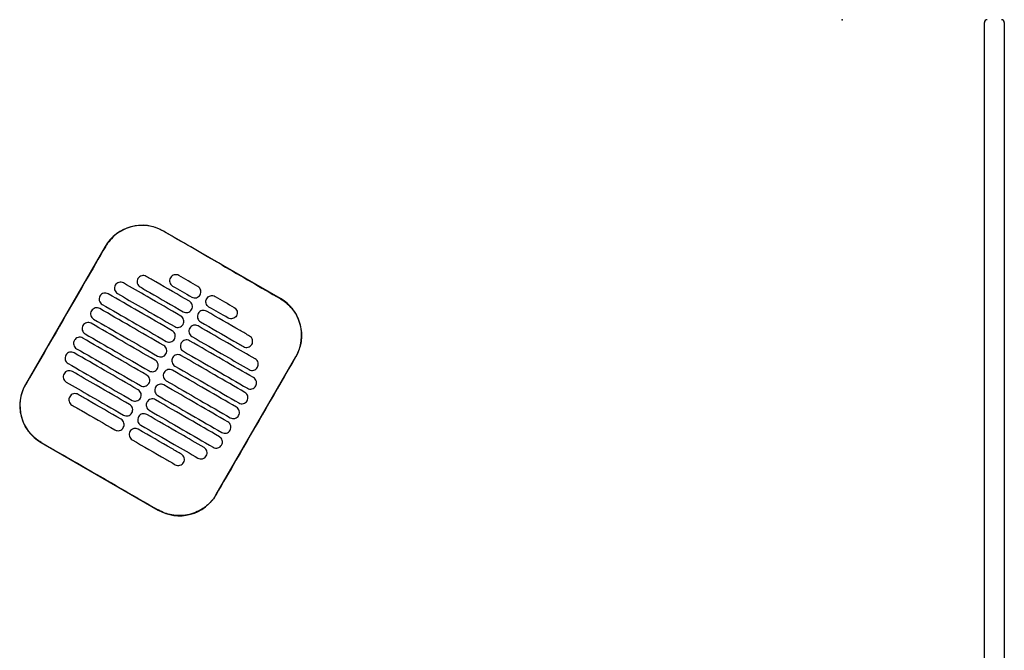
# Model space of a CAD drawing. Header units: metres. Extents: x 15.2 to 54.2, y -39.7 to 1.1.
# Tile 229 of 256: x 53.51 to 54.203, y -32.104 to -31.66. Entities that reach past the tile are written whole.
import ezdxf

# ---------------------------------------------------------------- set-up
doc = ezdxf.new("R2010")
doc.units = ezdxf.units.M
doc.header["$MEASUREMENT"] = 0
doc.layers.add('2D', color=252, linetype='Continuous')
doc.layers.add('PUNTO', color=1, linetype='Continuous')

# ---------------------------------------------------------------- blocks, each defined once
blk = doc.blocks.new('2D_QYOS_600')
for p, q in [((2.42604, -2.743), (2.42604, -1.859)), ((2.44004, -1.859), (2.44004, -2.743)), ((1.93053, -2.05332), (1.84827, -2.0058)), ((1.80728, -2.01677), (1.75126, -2.11376)), ((1.88548, -2.19129), (1.9415, -2.09431)), ((1.76223, -2.15474), (1.84449, -2.20226))]:
    blk.add_line(p, q)
for centre, radius, start, end in [((2.42804, -1.859), 0.002, 90, 180), ((2.43804, -1.859), 0.002, 0, 90), ((1.83326, -2.03178), 0.03, 59.98651, 149.98651), ((1.91552, -2.0793), 0.03, 329.98651, 59.98651), ((1.77724, -2.12876), 0.03, 149.98651, 239.98651), ((1.8595, -2.17628), 0.03, 239.98651, 329.98651)]:
    blk.add_arc(centre, radius, start, end)
for points, knots in [([(1.84821, -2.0059), (1.84755, -2.00552), (1.84688, -2.00516), (1.84298, -2.00329), (1.83953, -2.00234), (1.8324, -2.00168), (1.82877, -2.00201), (1.82145, -2.00403), (1.81786, -2.00585), (1.81176, -2.01067), (1.80927, -2.01356), (1.80738, -2.01683)], [-8.20809, -8.20809, -8.20809, -8.20809, -7.978943, -7.978943, -6.912231, -6.912231, -5.830065, -5.830065, -4.632711, -4.632711, -3.498654, -3.498654, -3.498654, -3.498654]), ([(1.88934, -2.02967), (1.88771, -2.02873), (1.88609, -2.02779), (1.87058, -2.01883), (1.85919, -2.01225), (1.84821, -2.0059)], [-12.071476, -12.071476, -12.071476, -12.071476, -11.509189, -11.509189, -6.696301, -6.696301, -6.696301, -6.696301]), ([(1.80738, -2.01683), (1.80282, -2.02472), (1.79809, -2.03292), (1.77944, -2.06523), (1.7654, -2.08952), (1.75136, -2.11381)], [-3.18138, -3.18138, -3.18138, -3.18138, -2.673929, -2.673929, -1.133377, -1.133377, -1.133377, -1.133377]), ([(1.83617, -2.03773), (1.83575, -2.03749), (1.8352, -2.03727), (1.83402, -2.03712), (1.83346, -2.03716), (1.83239, -2.03744), (1.83187, -2.03769), (1.83091, -2.03842), (1.83054, -2.03888), (1.8303, -2.03931)], [-0.5513875, -0.5513875, -0.5513875, -0.5513875, -0.4031047, -0.4031047, -0.2776919, -0.2776919, -0.1471638, -0.1471638, 0, 0, 0, 0]), ([(1.85906, -2.0371), (1.85863, -2.03685), (1.85808, -2.03663), (1.8569, -2.03649), (1.85635, -2.03652), (1.85527, -2.0368), (1.85476, -2.03706), (1.8538, -2.03779), (1.85343, -2.03825), (1.85319, -2.03867)], [-0.5513269, -0.5513269, -0.5513269, -0.5513269, -0.4030891, -0.4030891, -0.2776846, -0.2776846, -0.1471626, -0.1471626, 0, 0, 0, 0]), ([(1.81434, -2.04395), (1.81409, -2.04437), (1.81387, -2.04492), (1.81373, -2.04611), (1.81376, -2.04666), (1.81404, -2.04774), (1.8143, -2.04825), (1.81502, -2.04921), (1.81548, -2.04957), (1.81591, -2.04982)], [-0.5553003, -0.5553003, -0.5553003, -0.5553003, -0.4045497, -0.4045497, -0.2782639, -0.2782639, -0.1472208, -0.1472208, 0, 0, 0, 0]), ([(1.82021, -2.04237), (1.81978, -2.04213), (1.81924, -2.04191), (1.81806, -2.04176), (1.8175, -2.0418), (1.81643, -2.04208), (1.81591, -2.04233), (1.81495, -2.04306), (1.81458, -2.04352), (1.81434, -2.04395)], [-0.5514248, -0.5514248, -0.5514248, -0.5514248, -0.4031161, -0.4031161, -0.2776965, -0.2776965, -0.1471644, -0.1471644, 0, 0, 0, 0]), ([(1.86048, -2.06564), (1.85261, -2.06109), (1.84475, -2.05655), (1.83132, -2.04879), (1.82576, -2.04558), (1.82021, -2.04237)], [0.699452, 0.699452, 0.699452, 0.699452, 3.42526, 3.42526, 5.350619, 5.350619, 5.350619, 5.350619]), ([(1.8303, -2.03931), (1.83005, -2.03973), (1.82983, -2.04028), (1.82969, -2.04147), (1.82972, -2.04202), (1.83, -2.0431), (1.83026, -2.04361), (1.83098, -2.04457), (1.83144, -2.04493), (1.83187, -2.04518)], [-0.5553353, -0.5553353, -0.5553353, -0.5553353, -0.4045593, -0.4045593, -0.278267, -0.278267, -0.1472205, -0.1472205, 0, 0, 0, 0]), ([(1.86648, -2.05525), (1.85862, -2.0507), (1.85075, -2.04616), (1.84064, -2.04032), (1.83841, -2.03903), (1.83617, -2.03773)], [0.699452, 0.699452, 0.699452, 0.699452, 3.425217, 3.425217, 4.200582, 4.200582, 4.200582, 4.200582]), ([(1.85319, -2.03867), (1.85294, -2.03909), (1.85272, -2.03964), (1.85257, -2.04083), (1.85261, -2.04139), (1.85289, -2.04246), (1.85314, -2.04298), (1.85387, -2.04393), (1.85433, -2.0443), (1.85475, -2.04454)], [-0.5553938, -0.5553938, -0.5553938, -0.5553938, -0.4045733, -0.4045733, -0.2782728, -0.2782728, -0.147221, -0.147221, 0, 0, 0, 0]), ([(1.80944, -2.05001), (1.80902, -2.04977), (1.80847, -2.04955), (1.80729, -2.0494), (1.80674, -2.04944), (1.80566, -2.04972), (1.80514, -2.04997), (1.80418, -2.0507), (1.80382, -2.05116), (1.80357, -2.05159)], [-0.5514378, -0.5514378, -0.5514378, -0.5514378, -0.4031217, -0.4031217, -0.2776979, -0.2776979, -0.1471642, -0.1471642, 0, 0, 0, 0]), ([(1.85448, -2.07603), (1.84661, -2.07148), (1.83874, -2.06694), (1.82373, -2.05827), (1.81659, -2.05414), (1.80944, -2.05001)], [0.699452, 0.699452, 0.699452, 0.699452, 3.425292, 3.425292, 5.900643, 5.900643, 5.900643, 5.900643]), ([(1.81591, -2.04982), (1.82146, -2.05303), (1.82702, -2.05624), (1.84044, -2.06399), (1.84831, -2.06854), (1.85618, -2.07308)], [1.499949, 1.499949, 1.499949, 1.499949, 3.425284, 3.425284, 6.151116, 6.151116, 6.151116, 6.151116]), ([(1.83187, -2.04518), (1.8341, -2.04647), (1.83634, -2.04777), (1.84645, -2.0536), (1.85431, -2.05815), (1.86218, -2.06269)], [2.649916, 2.649916, 2.649916, 2.649916, 3.425249, 3.425249, 6.151046, 6.151046, 6.151046, 6.151046]), ([(1.86819, -2.0523), (1.86861, -2.05255), (1.86916, -2.05276), (1.87034, -2.05291), (1.87089, -2.05288), (1.87197, -2.05259), (1.87248, -2.05234), (1.87344, -2.05161), (1.87381, -2.05115), (1.87405, -2.05073)], [-0.5512937, -0.5512937, -0.5512937, -0.5512937, -0.403082, -0.403082, -0.27768, -0.27768, -0.1471612, -0.1471612, 0, 0, 0, 0]), ([(1.87405, -2.05073), (1.8743, -2.0503), (1.87452, -2.04975), (1.87467, -2.04856), (1.87463, -2.04801), (1.87435, -2.04694), (1.8741, -2.04642), (1.87337, -2.04546), (1.87291, -2.0451), (1.87249, -2.04485)], [-0.5554178, -0.5554178, -0.5554178, -0.5554178, -0.4045751, -0.4045751, -0.2782741, -0.2782741, -0.1472211, -0.1472211, 0, 0, 0, 0]), ([(1.80357, -2.05159), (1.80333, -2.05201), (1.80311, -2.05256), (1.80296, -2.05375), (1.803, -2.0543), (1.80328, -2.05538), (1.80353, -2.05589), (1.80426, -2.05685), (1.80472, -2.05721), (1.80514, -2.05746)], [-0.5552876, -0.5552876, -0.5552876, -0.5552876, -0.4045446, -0.4045446, -0.2782629, -0.2782629, -0.1472212, -0.1472212, 0, 0, 0, 0]), ([(1.80514, -2.05746), (1.81229, -2.06158), (1.81943, -2.06571), (1.83444, -2.07438), (1.84231, -2.07893), (1.85018, -2.08347)], [0.949973, 0.949973, 0.949973, 0.949973, 3.425307, 3.425307, 6.151164, 6.151164, 6.151164, 6.151164]), ([(1.86805, -2.06112), (1.8683, -2.06069), (1.86852, -2.06014), (1.86866, -2.05895), (1.86863, -2.0584), (1.86835, -2.05733), (1.86809, -2.05681), (1.86737, -2.05586), (1.86691, -2.05549), (1.86648, -2.05525)], [-0.5553983, -0.5553983, -0.5553983, -0.5553983, -0.4045681, -0.4045681, -0.278271, -0.278271, -0.1472202, -0.1472202, 0, 0, 0, 0]), ([(1.8803, -2.0593), (1.87987, -2.05905), (1.87942, -2.05869), (1.87869, -2.05773), (1.87844, -2.05722), (1.87815, -2.05614), (1.87812, -2.05559), (1.87827, -2.0544), (1.87849, -2.05385), (1.87873, -2.05343)], [0, 0, 0, 0, 0.1472222, 0.1472222, 0.2782773, 0.2782773, 0.4045795, 0.4045795, 0.5554397, 0.5554397, 0.5554397, 0.5554397]), ([(1.87873, -2.05343), (1.87898, -2.053), (1.87934, -2.05254), (1.8803, -2.05181), (1.88082, -2.05156), (1.88189, -2.05128), (1.88245, -2.05124), (1.88363, -2.05139), (1.88418, -2.05161), (1.8846, -2.05185)], [0, 0, 0, 0, 0.1471605, 0.1471605, 0.2776781, 0.2776781, 0.4030803, 0.4030803, 0.5512777, 0.5512777, 0.5512777, 0.5512777]), ([(1.93047, -2.05342), (1.93053, -2.05345), (1.93059, -2.05349), (1.93406, -2.05552), (1.93705, -2.05818), (1.9418, -2.0645), (1.94352, -2.0681), (1.94538, -2.07541), (1.94563, -2.07902), (1.94491, -2.08553), (1.94415, -2.08841), (1.94251, -2.09221), (1.94199, -2.09325), (1.9414, -2.09425)], [8.273299, 8.273299, 8.273299, 8.273299, 8.293543, 8.293543, 9.48086, 9.48086, 10.665623, 10.665623, 11.74288, 11.74288, 12.632334, 12.632334, 12.981673, 12.981673, 12.981673, 12.981673]), ([(1.79757, -2.06198), (1.79733, -2.0624), (1.79711, -2.06295), (1.79696, -2.06414), (1.79699, -2.06469), (1.79728, -2.06577), (1.79753, -2.06628), (1.79826, -2.06724), (1.79871, -2.0676), (1.79914, -2.06785)], [-0.5552953, -0.5552953, -0.5552953, -0.5552953, -0.4045437, -0.4045437, -0.2782634, -0.2782634, -0.1472215, -0.1472215, 0, 0, 0, 0]), ([(1.80344, -2.0604), (1.80302, -2.06016), (1.80247, -2.05994), (1.80129, -2.05979), (1.80073, -2.05983), (1.79966, -2.06011), (1.79914, -2.06036), (1.79818, -2.06109), (1.79782, -2.06155), (1.79757, -2.06198)], [-0.5514274, -0.5514274, -0.5514274, -0.5514274, -0.4031209, -0.4031209, -0.2776962, -0.2776962, -0.1471634, -0.1471634, 0, 0, 0, 0]), ([(1.84848, -2.08642), (1.84061, -2.08187), (1.83274, -2.07733), (1.81773, -2.06866), (1.81058, -2.06453), (1.80344, -2.0604)], [0.699452, 0.699452, 0.699452, 0.699452, 3.425313, 3.425313, 5.900643, 5.900643, 5.900643, 5.900643]), ([(1.86218, -2.06269), (1.86261, -2.06294), (1.86315, -2.06315), (1.86433, -2.0633), (1.86489, -2.06327), (1.86596, -2.06299), (1.86648, -2.06273), (1.86744, -2.062), (1.86781, -2.06154), (1.86805, -2.06112)], [-0.5513071, -0.5513071, -0.5513071, -0.5513071, -0.4030846, -0.4030846, -0.2776802, -0.2776802, -0.1471604, -0.1471604, 0, 0, 0, 0]), ([(1.87273, -2.06382), (1.87248, -2.06424), (1.87226, -2.06479), (1.87212, -2.06598), (1.87215, -2.06653), (1.87243, -2.06761), (1.87269, -2.06812), (1.87341, -2.06908), (1.87387, -2.06944), (1.8743, -2.06969)], [-0.5554159, -0.5554159, -0.5554159, -0.5554159, -0.4045716, -0.4045716, -0.2782736, -0.2782736, -0.1472211, -0.1472211, 0, 0, 0, 0]), ([(1.8786, -2.06224), (1.87817, -2.062), (1.87763, -2.06178), (1.87645, -2.06163), (1.87589, -2.06167), (1.87482, -2.06195), (1.8743, -2.0622), (1.87334, -2.06293), (1.87297, -2.06339), (1.87273, -2.06382)], [-0.5512944, -0.5512944, -0.5512944, -0.5512944, -0.4030833, -0.4030833, -0.2776787, -0.2776787, -0.1471599, -0.1471599, 0, 0, 0, 0]), ([(1.90891, -2.07976), (1.90668, -2.07846), (1.90444, -2.07717), (1.89433, -2.07133), (1.88647, -2.06679), (1.8786, -2.06224)], [2.649852, 2.649852, 2.649852, 2.649852, 3.425217, 3.425217, 6.150983, 6.150983, 6.150983, 6.150983]), ([(1.89803, -2.05961), (1.89846, -2.05986), (1.89891, -2.06022), (1.89964, -2.06118), (1.89989, -2.06169), (1.90017, -2.06277), (1.90021, -2.06332), (1.90006, -2.06451), (1.89984, -2.06506), (1.8996, -2.06548)], [0, 0, 0, 0, 0.147223, 0.147223, 0.2782783, 0.2782783, 0.4045781, 0.4045781, 0.5554474, 0.5554474, 0.5554474, 0.5554474]), ([(1.79744, -2.07079), (1.79701, -2.07055), (1.79647, -2.07033), (1.79529, -2.07018), (1.79473, -2.07022), (1.79366, -2.0705), (1.79314, -2.07075), (1.79218, -2.07148), (1.79181, -2.07194), (1.79157, -2.07237)], [-0.5514139, -0.5514139, -0.5514139, -0.5514139, -0.4031194, -0.4031194, -0.2776944, -0.2776944, -0.1471626, -0.1471626, 0, 0, 0, 0]), ([(1.84247, -2.09681), (1.83461, -2.09226), (1.82674, -2.08772), (1.81173, -2.07905), (1.80458, -2.07492), (1.79744, -2.07079)], [0.699452, 0.699452, 0.699452, 0.699452, 3.425322, 3.425322, 5.900643, 5.900643, 5.900643, 5.900643]), ([(1.79914, -2.06785), (1.80628, -2.07198), (1.81343, -2.0761), (1.82844, -2.08477), (1.83631, -2.08932), (1.84418, -2.09386)], [0.949998, 0.949998, 0.949998, 0.949998, 3.42532, 3.42532, 6.151189, 6.151189, 6.151189, 6.151189]), ([(1.85618, -2.07308), (1.8566, -2.07333), (1.85715, -2.07354), (1.85833, -2.07369), (1.85889, -2.07366), (1.85996, -2.07338), (1.86048, -2.07312), (1.86144, -2.07239), (1.8618, -2.07193), (1.86205, -2.07151)], [-0.5513171, -0.5513171, -0.5513171, -0.5513171, -0.4030867, -0.4030867, -0.2776803, -0.2776803, -0.1471597, -0.1471597, 0, 0, 0, 0]), ([(1.86205, -2.07151), (1.86229, -2.07109), (1.86251, -2.07053), (1.86266, -2.06935), (1.86263, -2.06879), (1.86234, -2.06772), (1.86209, -2.0672), (1.86136, -2.06625), (1.86091, -2.06588), (1.86048, -2.06564)], [-0.5553838, -0.5553838, -0.5553838, -0.5553838, -0.4045626, -0.4045626, -0.2782686, -0.2782686, -0.1472195, -0.1472195, 0, 0, 0, 0]), ([(1.8743, -2.06969), (1.88216, -2.07423), (1.89003, -2.07878), (1.90014, -2.08462), (1.90237, -2.08591), (1.90461, -2.0872)], [0.699452, 0.699452, 0.699452, 0.699452, 3.425249, 3.425249, 4.200582, 4.200582, 4.200582, 4.200582]), ([(1.8996, -2.06548), (1.89935, -2.06591), (1.89899, -2.06637), (1.89803, -2.0671), (1.89751, -2.06735), (1.89643, -2.06763), (1.89588, -2.06767), (1.8947, -2.06752), (1.89415, -2.0673), (1.89373, -2.06706)], [0, 0, 0, 0, 0.1471602, 0.1471602, 0.2776775, 0.2776775, 0.4030818, 0.4030818, 0.5512681, 0.5512681, 0.5512681, 0.5512681]), ([(1.79157, -2.07237), (1.79132, -2.07279), (1.7911, -2.07334), (1.79096, -2.07453), (1.79099, -2.07508), (1.79127, -2.07616), (1.79153, -2.07667), (1.79225, -2.07763), (1.79271, -2.07799), (1.79314, -2.07824)], [-0.5553076, -0.5553076, -0.5553076, -0.5553076, -0.4045445, -0.4045445, -0.2782646, -0.2782646, -0.1472219, -0.1472219, 0, 0, 0, 0]), ([(1.79314, -2.07824), (1.80028, -2.08237), (1.80742, -2.08649), (1.82244, -2.09517), (1.8303, -2.09971), (1.83817, -2.10426)], [0.950001, 0.950001, 0.950001, 0.950001, 3.425322, 3.425322, 6.151192, 6.151192, 6.151192, 6.151192]), ([(1.85605, -2.0819), (1.85629, -2.08148), (1.85651, -2.08092), (1.85666, -2.07974), (1.85662, -2.07918), (1.85634, -2.07811), (1.85609, -2.07759), (1.85536, -2.07664), (1.8549, -2.07627), (1.85448, -2.07603)], [-0.5553742, -0.5553742, -0.5553742, -0.5553742, -0.4045587, -0.4045587, -0.278267, -0.278267, -0.1472191, -0.1472191, 0, 0, 0, 0]), ([(1.86673, -2.07421), (1.86648, -2.07463), (1.86626, -2.07518), (1.86611, -2.07637), (1.86615, -2.07692), (1.86643, -2.078), (1.86668, -2.07852), (1.86741, -2.07947), (1.86787, -2.07983), (1.86829, -2.08008)], [-0.555397, -0.555397, -0.555397, -0.555397, -0.4045652, -0.4045652, -0.2782705, -0.2782705, -0.1472202, -0.1472202, 0, 0, 0, 0]), ([(1.8726, -2.07263), (1.87217, -2.07239), (1.87162, -2.07217), (1.87044, -2.07202), (1.86989, -2.07206), (1.86881, -2.07234), (1.8683, -2.07259), (1.86734, -2.07332), (1.86697, -2.07378), (1.86673, -2.07421)], [-0.5513075, -0.5513075, -0.5513075, -0.5513075, -0.4030857, -0.4030857, -0.2776792, -0.2776792, -0.1471593, -0.1471593, 0, 0, 0, 0]), ([(1.91287, -2.0959), (1.90731, -2.09269), (1.90176, -2.08948), (1.88833, -2.08172), (1.88046, -2.07718), (1.8726, -2.07263)], [1.499901, 1.499901, 1.499901, 1.499901, 3.42526, 3.42526, 6.151068, 6.151068, 6.151068, 6.151068]), ([(1.78557, -2.08276), (1.78532, -2.08318), (1.7851, -2.08373), (1.78495, -2.08492), (1.78499, -2.08547), (1.78527, -2.08655), (1.78552, -2.08707), (1.78625, -2.08802), (1.78671, -2.08839), (1.78713, -2.08863)], [-0.5553245, -0.5553245, -0.5553245, -0.5553245, -0.4045471, -0.4045471, -0.2782667, -0.2782667, -0.1472226, -0.1472226, 0, 0, 0, 0]), ([(1.79144, -2.08118), (1.79101, -2.08094), (1.79046, -2.08072), (1.78928, -2.08057), (1.78873, -2.08061), (1.78765, -2.08089), (1.78714, -2.08114), (1.78618, -2.08187), (1.78581, -2.08233), (1.78557, -2.08276)], [-0.551397, -0.551397, -0.551397, -0.551397, -0.4031173, -0.4031173, -0.2776925, -0.2776925, -0.1471621, -0.1471621, 0, 0, 0, 0]), ([(1.83647, -2.1072), (1.8286, -2.10265), (1.82074, -2.09811), (1.80572, -2.08944), (1.79858, -2.08531), (1.79144, -2.08118)], [0.699452, 0.699452, 0.699452, 0.699452, 3.425321, 3.425321, 5.900643, 5.900643, 5.900643, 5.900643]), ([(1.85018, -2.08347), (1.8506, -2.08372), (1.85115, -2.08394), (1.85233, -2.08408), (1.85288, -2.08405), (1.85396, -2.08377), (1.85448, -2.08351), (1.85544, -2.08278), (1.8558, -2.08232), (1.85605, -2.0819)], [-0.5513237, -0.5513237, -0.5513237, -0.5513237, -0.4030882, -0.4030882, -0.2776804, -0.2776804, -0.1471592, -0.1471592, 0, 0, 0, 0]), ([(1.86072, -2.0846), (1.86048, -2.08502), (1.86026, -2.08557), (1.86011, -2.08676), (1.86015, -2.08731), (1.86043, -2.08839), (1.86068, -2.08891), (1.86141, -2.08986), (1.86187, -2.09023), (1.86229, -2.09047)], [-0.555383, -0.555383, -0.555383, -0.555383, -0.4045604, -0.4045604, -0.2782682, -0.2782682, -0.1472195, -0.1472195, 0, 0, 0, 0]), ([(1.86659, -2.08302), (1.86617, -2.08278), (1.86562, -2.08256), (1.86444, -2.08241), (1.86389, -2.08245), (1.86281, -2.08273), (1.86229, -2.08298), (1.86133, -2.08372), (1.86097, -2.08418), (1.86072, -2.0846)], [-0.5513173, -0.5513173, -0.5513173, -0.5513173, -0.4030875, -0.4030875, -0.2776797, -0.2776797, -0.147159, -0.147159, 0, 0, 0, 0]), ([(1.91163, -2.10904), (1.90448, -2.10491), (1.89734, -2.10079), (1.88233, -2.09211), (1.87446, -2.08757), (1.86659, -2.08302)], [0.949941, 0.949941, 0.949941, 0.949941, 3.425292, 3.425292, 6.151132, 6.151132, 6.151132, 6.151132]), ([(1.86829, -2.08008), (1.87616, -2.08463), (1.88403, -2.08917), (1.89745, -2.09693), (1.90301, -2.10014), (1.90857, -2.10335)], [0.699452, 0.699452, 0.699452, 0.699452, 3.425284, 3.425284, 5.350619, 5.350619, 5.350619, 5.350619]), ([(1.90461, -2.0872), (1.90504, -2.08745), (1.90558, -2.08766), (1.90676, -2.08781), (1.90732, -2.08778), (1.90839, -2.0875), (1.90891, -2.08724), (1.90987, -2.08651), (1.91024, -2.08605), (1.91048, -2.08563)], [-0.5513007, -0.5513007, -0.5513007, -0.5513007, -0.4030941, -0.4030941, -0.2776814, -0.2776814, -0.1471603, -0.1471603, 0, 0, 0, 0]), ([(1.91048, -2.08563), (1.91073, -2.0852), (1.91095, -2.08465), (1.91109, -2.08346), (1.91106, -2.08291), (1.91078, -2.08184), (1.91052, -2.08132), (1.9098, -2.08037), (1.90934, -2.08), (1.90891, -2.07976)], [-0.555418, -0.555418, -0.555418, -0.555418, -0.4045683, -0.4045683, -0.2782762, -0.2782762, -0.1472238, -0.1472238, 0, 0, 0, 0]), ([(1.78543, -2.09157), (1.78501, -2.09133), (1.78446, -2.09111), (1.78328, -2.09096), (1.78273, -2.091), (1.78165, -2.09128), (1.78113, -2.09153), (1.78017, -2.09227), (1.77981, -2.09273), (1.77956, -2.09315)], [-0.551377, -0.551377, -0.551377, -0.551377, -0.4031143, -0.4031143, -0.2776905, -0.2776905, -0.1471617, -0.1471617, 0, 0, 0, 0]), ([(1.83047, -2.11759), (1.8226, -2.11305), (1.81473, -2.1085), (1.79972, -2.09983), (1.79258, -2.0957), (1.78543, -2.09157)], [0.699452, 0.699452, 0.699452, 0.699452, 3.425308, 3.425308, 5.900643, 5.900643, 5.900643, 5.900643]), ([(1.78713, -2.08863), (1.79428, -2.09276), (1.80142, -2.09688), (1.81643, -2.10556), (1.8243, -2.1101), (1.83217, -2.11465)], [0.949982, 0.949982, 0.949982, 0.949982, 3.425312, 3.425312, 6.151173, 6.151173, 6.151173, 6.151173]), ([(1.84418, -2.09386), (1.8446, -2.09411), (1.84515, -2.09433), (1.84633, -2.09448), (1.84688, -2.09444), (1.84796, -2.09416), (1.84848, -2.09391), (1.84943, -2.09317), (1.8498, -2.09271), (1.85004, -2.09229)], [-0.551327, -0.551327, -0.551327, -0.551327, -0.403089, -0.403089, -0.2776804, -0.2776804, -0.1471589, -0.1471589, 0, 0, 0, 0]), ([(1.85004, -2.09229), (1.85029, -2.09187), (1.85051, -2.09132), (1.85066, -2.09013), (1.85062, -2.08957), (1.85034, -2.0885), (1.85009, -2.08798), (1.84936, -2.08703), (1.8489, -2.08666), (1.84848, -2.08642)], [-0.5553693, -0.5553693, -0.5553693, -0.5553693, -0.4045566, -0.4045566, -0.2782661, -0.2782661, -0.1472189, -0.1472189, 0, 0, 0, 0]), ([(1.86229, -2.09047), (1.87016, -2.09502), (1.87803, -2.09956), (1.89304, -2.10823), (1.90018, -2.11236), (1.90733, -2.11649)], [0.699452, 0.699452, 0.699452, 0.699452, 3.425308, 3.425308, 5.900643, 5.900643, 5.900643, 5.900643]), ([(1.77956, -2.09315), (1.77932, -2.09357), (1.7791, -2.09412), (1.77895, -2.09531), (1.77899, -2.09586), (1.77927, -2.09694), (1.77952, -2.09746), (1.78025, -2.09841), (1.78071, -2.09878), (1.78113, -2.09902)], [-0.5553462, -0.5553462, -0.5553462, -0.5553462, -0.4045514, -0.4045514, -0.2782696, -0.2782696, -0.1472236, -0.1472236, 0, 0, 0, 0]), ([(1.78113, -2.09902), (1.78828, -2.10315), (1.79542, -2.10728), (1.81043, -2.11595), (1.8183, -2.12049), (1.82617, -2.12504)], [0.949941, 0.949941, 0.949941, 0.949941, 3.425291, 3.425291, 6.151132, 6.151132, 6.151132, 6.151132]), ([(1.84404, -2.10268), (1.84429, -2.10226), (1.84451, -2.10171), (1.84465, -2.10052), (1.84462, -2.09997), (1.84434, -2.09889), (1.84408, -2.09837), (1.84336, -2.09742), (1.8429, -2.09705), (1.84247, -2.09681)], [-0.5553691, -0.5553691, -0.5553691, -0.5553691, -0.4045561, -0.4045561, -0.278266, -0.278266, -0.1472189, -0.1472189, 0, 0, 0, 0]), ([(1.85472, -2.09499), (1.85448, -2.09541), (1.85426, -2.09596), (1.85411, -2.09715), (1.85414, -2.09771), (1.85443, -2.09878), (1.85468, -2.0993), (1.85541, -2.10025), (1.85586, -2.10062), (1.85629, -2.10086)], [-0.5553737, -0.5553737, -0.5553737, -0.5553737, -0.4045574, -0.4045574, -0.2782667, -0.2782667, -0.1472191, -0.1472191, 0, 0, 0, 0]), ([(1.86059, -2.09342), (1.86017, -2.09317), (1.85962, -2.09295), (1.85844, -2.0928), (1.85788, -2.09284), (1.85681, -2.09312), (1.85629, -2.09338), (1.85533, -2.09411), (1.85497, -2.09457), (1.85472, -2.09499)], [-0.5513238, -0.5513238, -0.5513238, -0.5513238, -0.4030887, -0.4030887, -0.27768, -0.27768, -0.1471588, -0.1471588, 0, 0, 0, 0]), ([(1.90563, -2.11943), (1.89848, -2.1153), (1.89134, -2.11118), (1.87633, -2.10251), (1.86846, -2.09796), (1.86059, -2.09342)], [0.949982, 0.949982, 0.949982, 0.949982, 3.425312, 3.425312, 6.151173, 6.151173, 6.151173, 6.151173]), ([(1.9414, -2.09425), (1.92736, -2.11854), (1.91332, -2.14284), (1.89466, -2.17517), (1.89002, -2.1832), (1.88538, -2.19123)], [1.133412, 1.133412, 1.133412, 1.133412, 2.681586, 2.681586, 3.193366, 3.193366, 3.193366, 3.193366]), ([(1.91444, -2.10177), (1.91468, -2.10135), (1.9149, -2.1008), (1.91505, -2.09961), (1.91501, -2.09906), (1.91473, -2.09798), (1.91448, -2.09746), (1.91375, -2.09651), (1.91329, -2.09614), (1.91287, -2.0959)], [-0.55538, -0.55538, -0.55538, -0.55538, -0.4045589, -0.4045589, -0.278273, -0.278273, -0.147224, -0.147224, 0, 0, 0, 0]), ([(1.77832, -2.10629), (1.77808, -2.10671), (1.77786, -2.10727), (1.77771, -2.10845), (1.77775, -2.10901), (1.77803, -2.11008), (1.77828, -2.1106), (1.77901, -2.11155), (1.77947, -2.11192), (1.77989, -2.11216)], [-0.5553798, -0.5553798, -0.5553798, -0.5553798, -0.4045588, -0.4045588, -0.278273, -0.278273, -0.147224, -0.147224, 0, 0, 0, 0]), ([(1.78419, -2.10472), (1.78377, -2.10447), (1.78322, -2.10426), (1.78204, -2.10411), (1.78149, -2.10414), (1.78041, -2.10442), (1.77989, -2.10468), (1.77893, -2.10541), (1.77857, -2.10587), (1.77832, -2.10629)], [-0.5513421, -0.5513421, -0.5513421, -0.5513421, -0.4031061, -0.4031061, -0.2776864, -0.2776864, -0.147161, -0.147161, 0, 0, 0, 0]), ([(1.82447, -2.12798), (1.8166, -2.12344), (1.80873, -2.11889), (1.79531, -2.11114), (1.78975, -2.10793), (1.78419, -2.10472)], [0.699452, 0.699452, 0.699452, 0.699452, 3.425284, 3.425284, 5.350619, 5.350619, 5.350619, 5.350619]), ([(1.83817, -2.10426), (1.8386, -2.1045), (1.83914, -2.10472), (1.84033, -2.10487), (1.84088, -2.10483), (1.84195, -2.10455), (1.84247, -2.1043), (1.84343, -2.10356), (1.8438, -2.10311), (1.84404, -2.10268)], [-0.551327, -0.551327, -0.551327, -0.551327, -0.4030892, -0.4030892, -0.2776802, -0.2776802, -0.1471588, -0.1471588, 0, 0, 0, 0]), ([(1.84872, -2.10538), (1.84847, -2.1058), (1.84825, -2.10636), (1.84811, -2.10754), (1.84814, -2.1081), (1.84842, -2.10917), (1.84868, -2.10969), (1.8494, -2.11064), (1.84986, -2.11101), (1.85029, -2.11125)], [-0.5553691, -0.5553691, -0.5553691, -0.5553691, -0.4045561, -0.4045561, -0.278266, -0.278266, -0.1472189, -0.1472189, 0, 0, 0, 0]), ([(1.85459, -2.10381), (1.85416, -2.10356), (1.85362, -2.10334), (1.85244, -2.1032), (1.85188, -2.10323), (1.85081, -2.10351), (1.85029, -2.10377), (1.84933, -2.1045), (1.84896, -2.10496), (1.84872, -2.10538)], [-0.551327, -0.551327, -0.551327, -0.551327, -0.4030892, -0.4030892, -0.2776802, -0.2776802, -0.1471588, -0.1471588, 0, 0, 0, 0]), ([(1.89962, -2.12982), (1.89248, -2.1257), (1.88534, -2.12157), (1.87032, -2.1129), (1.86246, -2.10835), (1.85459, -2.10381)], [0.950001, 0.950001, 0.950001, 0.950001, 3.425322, 3.425322, 6.151192, 6.151192, 6.151192, 6.151192]), ([(1.85629, -2.10086), (1.86416, -2.10541), (1.87202, -2.10995), (1.88704, -2.11862), (1.89418, -2.12275), (1.90133, -2.12688)], [0.699452, 0.699452, 0.699452, 0.699452, 3.425321, 3.425321, 5.900643, 5.900643, 5.900643, 5.900643]), ([(1.90857, -2.10335), (1.90899, -2.10359), (1.90954, -2.10381), (1.91072, -2.10396), (1.91127, -2.10392), (1.91235, -2.10364), (1.91287, -2.10339), (1.91383, -2.10265), (1.91419, -2.10219), (1.91444, -2.10177)], [-0.551342, -0.551342, -0.551342, -0.551342, -0.4031061, -0.4031061, -0.2776864, -0.2776864, -0.147161, -0.147161, 0, 0, 0, 0]), ([(1.77989, -2.11216), (1.78545, -2.11537), (1.79101, -2.11858), (1.80443, -2.12634), (1.8123, -2.13088), (1.82017, -2.13543)], [1.499901, 1.499901, 1.499901, 1.499901, 3.42526, 3.42526, 6.151068, 6.151068, 6.151068, 6.151068]), ([(1.83217, -2.11465), (1.83259, -2.11489), (1.83314, -2.11511), (1.83432, -2.11526), (1.83488, -2.11522), (1.83595, -2.11494), (1.83647, -2.11469), (1.83743, -2.11396), (1.83779, -2.1135), (1.83804, -2.11307)], [-0.5513238, -0.5513238, -0.5513238, -0.5513238, -0.4030887, -0.4030887, -0.27768, -0.27768, -0.1471588, -0.1471588, 0, 0, 0, 0]), ([(1.83804, -2.11307), (1.83828, -2.11265), (1.8385, -2.1121), (1.83865, -2.11091), (1.83862, -2.11036), (1.83833, -2.10928), (1.83808, -2.10876), (1.83735, -2.10781), (1.8369, -2.10745), (1.83647, -2.1072)], [-0.5553737, -0.5553737, -0.5553737, -0.5553737, -0.4045574, -0.4045574, -0.2782667, -0.2782667, -0.1472191, -0.1472191, 0, 0, 0, 0]), ([(1.85029, -2.11125), (1.85815, -2.1158), (1.86602, -2.12034), (1.88103, -2.12902), (1.88818, -2.13314), (1.89532, -2.13727)], [0.699452, 0.699452, 0.699452, 0.699452, 3.425322, 3.425322, 5.900643, 5.900643, 5.900643, 5.900643]), ([(1.9132, -2.11491), (1.91344, -2.11449), (1.91366, -2.11394), (1.91381, -2.11275), (1.91377, -2.1122), (1.91349, -2.11112), (1.91324, -2.11061), (1.91251, -2.10965), (1.91205, -2.10929), (1.91163, -2.10904)], [-0.5553464, -0.5553464, -0.5553464, -0.5553464, -0.4045515, -0.4045515, -0.2782697, -0.2782697, -0.1472236, -0.1472236, 0, 0, 0, 0]), ([(1.76229, -2.15464), (1.76101, -2.1539), (1.75978, -2.15307), (1.75663, -2.15056), (1.75485, -2.14873), (1.75332, -2.1467), (1.75103, -2.14364), (1.74934, -2.14016), (1.74737, -2.13277), (1.7471, -2.12892), (1.74804, -2.1213), (1.74924, -2.11759), (1.7512, -2.11408), (1.75128, -2.11395), (1.75136, -2.11381)], [17.619777, 17.619777, 17.619777, 17.619777, 18.064718, 18.064718, 18.827754, 18.827754, 18.827754, 19.97637, 19.97637, 21.122539, 21.122539, 22.281306, 22.281306, 22.328075, 22.328075, 22.328075, 22.328075]), ([(1.78815, -2.12086), (1.78773, -2.12062), (1.78718, -2.1204), (1.786, -2.12025), (1.78544, -2.12029), (1.78437, -2.12057), (1.78385, -2.12082), (1.78289, -2.12155), (1.78252, -2.12201), (1.78228, -2.12244)], [-0.5513007, -0.5513007, -0.5513007, -0.5513007, -0.4030941, -0.4030941, -0.2776814, -0.2776814, -0.1471603, -0.1471603, 0, 0, 0, 0]), ([(1.83204, -2.12346), (1.83228, -2.12304), (1.8325, -2.12249), (1.83265, -2.1213), (1.83261, -2.12075), (1.83233, -2.11967), (1.83208, -2.11916), (1.83135, -2.1182), (1.83089, -2.11784), (1.83047, -2.11759)], [-0.555383, -0.555383, -0.555383, -0.555383, -0.4045605, -0.4045605, -0.2782682, -0.2782682, -0.1472195, -0.1472195, 0, 0, 0, 0]), ([(1.84272, -2.11577), (1.84247, -2.11619), (1.84225, -2.11675), (1.8421, -2.11793), (1.84214, -2.11849), (1.84242, -2.11956), (1.84267, -2.12008), (1.8434, -2.12103), (1.84386, -2.1214), (1.84428, -2.12164)], [-0.5553693, -0.5553693, -0.5553693, -0.5553693, -0.4045566, -0.4045566, -0.2782661, -0.2782661, -0.1472189, -0.1472189, 0, 0, 0, 0]), ([(1.84859, -2.1142), (1.84816, -2.11395), (1.84761, -2.11374), (1.84643, -2.11359), (1.84588, -2.11362), (1.8448, -2.1139), (1.84429, -2.11416), (1.84333, -2.11489), (1.84296, -2.11535), (1.84272, -2.11577)], [-0.5513269, -0.5513269, -0.5513269, -0.5513269, -0.403089, -0.403089, -0.2776804, -0.2776804, -0.1471589, -0.1471589, 0, 0, 0, 0]), ([(1.89362, -2.14021), (1.88648, -2.13609), (1.87933, -2.13196), (1.86432, -2.12329), (1.85645, -2.11874), (1.84859, -2.1142)], [0.949998, 0.949998, 0.949998, 0.949998, 3.42532, 3.42532, 6.151189, 6.151189, 6.151189, 6.151189]), ([(1.90719, -2.1253), (1.90744, -2.12488), (1.90766, -2.12433), (1.90781, -2.12314), (1.90777, -2.12259), (1.90749, -2.12151), (1.90724, -2.121), (1.90651, -2.12004), (1.90605, -2.11968), (1.90563, -2.11943)], [-0.5553248, -0.5553248, -0.5553248, -0.5553248, -0.4045472, -0.4045472, -0.2782668, -0.2782668, -0.1472227, -0.1472227, 0, 0, 0, 0]), ([(1.90733, -2.11649), (1.90775, -2.11673), (1.9083, -2.11695), (1.90948, -2.1171), (1.91003, -2.11706), (1.91111, -2.11678), (1.91163, -2.11653), (1.91259, -2.1158), (1.91295, -2.11534), (1.9132, -2.11491)], [-0.5513769, -0.5513769, -0.5513769, -0.5513769, -0.4031143, -0.4031143, -0.2776905, -0.2776905, -0.1471617, -0.1471617, 0, 0, 0, 0]), ([(1.78228, -2.12244), (1.78204, -2.12286), (1.78182, -2.12341), (1.78167, -2.1246), (1.7817, -2.12515), (1.78198, -2.12622), (1.78224, -2.12674), (1.78296, -2.1277), (1.78342, -2.12806), (1.78385, -2.12831)], [-0.5554179, -0.5554179, -0.5554179, -0.5554179, -0.4045683, -0.4045683, -0.2782761, -0.2782761, -0.1472238, -0.1472238, 0, 0, 0, 0]), ([(1.81846, -2.13837), (1.8106, -2.13383), (1.80273, -2.12928), (1.79262, -2.12345), (1.79039, -2.12215), (1.78815, -2.12086)], [0.699452, 0.699452, 0.699452, 0.699452, 3.425249, 3.425249, 4.200582, 4.200582, 4.200582, 4.200582]), ([(1.82617, -2.12504), (1.82659, -2.12528), (1.82714, -2.1255), (1.82832, -2.12565), (1.82887, -2.12561), (1.82995, -2.12533), (1.83047, -2.12508), (1.83143, -2.12435), (1.83179, -2.12389), (1.83204, -2.12346)], [-0.5513173, -0.5513173, -0.5513173, -0.5513173, -0.4030875, -0.4030875, -0.2776797, -0.2776797, -0.147159, -0.147159, 0, 0, 0, 0]), ([(1.83671, -2.12616), (1.83647, -2.12659), (1.83625, -2.12714), (1.8361, -2.12833), (1.83614, -2.12888), (1.83642, -2.12995), (1.83667, -2.13047), (1.8374, -2.13142), (1.83786, -2.13179), (1.83828, -2.13203)], [-0.5553742, -0.5553742, -0.5553742, -0.5553742, -0.4045587, -0.4045587, -0.278267, -0.278267, -0.1472191, -0.1472191, 0, 0, 0, 0]), ([(1.84258, -2.12459), (1.84216, -2.12434), (1.84161, -2.12413), (1.84043, -2.12398), (1.83988, -2.12401), (1.8388, -2.1243), (1.83828, -2.12455), (1.83732, -2.12528), (1.83696, -2.12574), (1.83671, -2.12616)], [-0.5513236, -0.5513236, -0.5513236, -0.5513236, -0.4030881, -0.4030881, -0.2776804, -0.2776804, -0.1471592, -0.1471592, 0, 0, 0, 0]), ([(1.88762, -2.1506), (1.88048, -2.14648), (1.87333, -2.14235), (1.85832, -2.13368), (1.85045, -2.12913), (1.84258, -2.12459)], [0.949972, 0.949972, 0.949972, 0.949972, 3.425307, 3.425307, 6.151164, 6.151164, 6.151164, 6.151164]), ([(1.84428, -2.12164), (1.85215, -2.12619), (1.86002, -2.13073), (1.87503, -2.13941), (1.88218, -2.14353), (1.88932, -2.14766)], [0.699452, 0.699452, 0.699452, 0.699452, 3.425313, 3.425313, 5.900643, 5.900643, 5.900643, 5.900643]), ([(1.90133, -2.12688), (1.90175, -2.12712), (1.9023, -2.12734), (1.90348, -2.12749), (1.90403, -2.12745), (1.90511, -2.12717), (1.90563, -2.12692), (1.90658, -2.12619), (1.90695, -2.12573), (1.90719, -2.1253)], [-0.5513969, -0.5513969, -0.5513969, -0.5513969, -0.4031172, -0.4031172, -0.2776925, -0.2776925, -0.1471621, -0.1471621, 0, 0, 0, 0]), ([(1.78385, -2.12831), (1.78608, -2.1296), (1.78832, -2.13089), (1.79843, -2.13673), (1.8063, -2.14127), (1.81416, -2.14582)], [2.649852, 2.649852, 2.649852, 2.649852, 3.425217, 3.425217, 6.150982, 6.150982, 6.150982, 6.150982]), ([(1.82017, -2.13543), (1.82059, -2.13567), (1.82114, -2.13589), (1.82232, -2.13604), (1.82287, -2.136), (1.82395, -2.13572), (1.82447, -2.13547), (1.82542, -2.13474), (1.82579, -2.13428), (1.82603, -2.13385)], [-0.5513075, -0.5513075, -0.5513075, -0.5513075, -0.4030857, -0.4030857, -0.2776792, -0.2776792, -0.1471593, -0.1471593, 0, 0, 0, 0]), ([(1.82603, -2.13385), (1.82628, -2.13343), (1.8265, -2.13288), (1.82665, -2.13169), (1.82661, -2.13114), (1.82633, -2.13006), (1.82608, -2.12955), (1.82535, -2.12859), (1.82489, -2.12823), (1.82447, -2.12798)], [-0.5553971, -0.5553971, -0.5553971, -0.5553971, -0.4045652, -0.4045652, -0.2782705, -0.2782705, -0.1472202, -0.1472202, 0, 0, 0, 0]), ([(1.83828, -2.13203), (1.84615, -2.13658), (1.85402, -2.14112), (1.86903, -2.1498), (1.87617, -2.15392), (1.88332, -2.15805)], [0.699452, 0.699452, 0.699452, 0.699452, 3.425292, 3.425292, 5.900643, 5.900643, 5.900643, 5.900643]), ([(1.90119, -2.13569), (1.90144, -2.13527), (1.90166, -2.13472), (1.9018, -2.13353), (1.90177, -2.13298), (1.90149, -2.1319), (1.90123, -2.13139), (1.90051, -2.13043), (1.90005, -2.13007), (1.89962, -2.12982)], [-0.5553078, -0.5553078, -0.5553078, -0.5553078, -0.4045446, -0.4045446, -0.2782647, -0.2782647, -0.147222, -0.147222, 0, 0, 0, 0]), ([(1.82003, -2.14424), (1.82028, -2.14382), (1.8205, -2.14327), (1.82065, -2.14208), (1.82061, -2.14153), (1.82033, -2.14045), (1.82008, -2.13994), (1.81935, -2.13898), (1.81889, -2.13862), (1.81846, -2.13837)], [-0.555416, -0.555416, -0.555416, -0.555416, -0.4045716, -0.4045716, -0.2782736, -0.2782736, -0.1472211, -0.1472211, 0, 0, 0, 0]), ([(1.83071, -2.13655), (1.83047, -2.13698), (1.83025, -2.13753), (1.8301, -2.13872), (1.83013, -2.13927), (1.83042, -2.14034), (1.83067, -2.14086), (1.8314, -2.14182), (1.83185, -2.14218), (1.83228, -2.14243)], [-0.5553839, -0.5553839, -0.5553839, -0.5553839, -0.4045626, -0.4045626, -0.2782686, -0.2782686, -0.1472195, -0.1472195, 0, 0, 0, 0]), ([(1.83658, -2.13498), (1.83616, -2.13473), (1.83561, -2.13452), (1.83443, -2.13437), (1.83387, -2.1344), (1.8328, -2.13469), (1.83228, -2.13494), (1.83132, -2.13567), (1.83096, -2.13613), (1.83071, -2.13655)], [-0.551317, -0.551317, -0.551317, -0.551317, -0.4030867, -0.4030867, -0.2776803, -0.2776803, -0.1471597, -0.1471597, 0, 0, 0, 0]), ([(1.87685, -2.15824), (1.8713, -2.15503), (1.86574, -2.15182), (1.85232, -2.14407), (1.84445, -2.13952), (1.83658, -2.13498)], [1.499949, 1.499949, 1.499949, 1.499949, 3.425284, 3.425284, 6.151116, 6.151116, 6.151116, 6.151116]), ([(1.89519, -2.14608), (1.89543, -2.14566), (1.89565, -2.14511), (1.8958, -2.14392), (1.89577, -2.14337), (1.89548, -2.1423), (1.89523, -2.14178), (1.8945, -2.14082), (1.89405, -2.14046), (1.89362, -2.14021)], [-0.5552955, -0.5552955, -0.5552955, -0.5552955, -0.4045438, -0.4045438, -0.2782634, -0.2782634, -0.1472215, -0.1472215, 0, 0, 0, 0]), ([(1.89532, -2.13727), (1.89575, -2.13751), (1.89629, -2.13773), (1.89748, -2.13788), (1.89803, -2.13784), (1.8991, -2.13756), (1.89962, -2.13731), (1.90058, -2.13658), (1.90095, -2.13612), (1.90119, -2.13569)], [-0.5514137, -0.5514137, -0.5514137, -0.5514137, -0.4031194, -0.4031194, -0.2776944, -0.2776944, -0.1471627, -0.1471627, 0, 0, 0, 0]), ([(1.81416, -2.14582), (1.81459, -2.14606), (1.81513, -2.14628), (1.81632, -2.14643), (1.81687, -2.14639), (1.81794, -2.14611), (1.81846, -2.14586), (1.81942, -2.14513), (1.81979, -2.14467), (1.82003, -2.14424)], [-0.5512944, -0.5512944, -0.5512944, -0.5512944, -0.4030833, -0.4030833, -0.2776787, -0.2776787, -0.1471599, -0.1471599, 0, 0, 0, 0]), ([(1.82471, -2.14695), (1.82446, -2.14737), (1.82424, -2.14792), (1.8241, -2.14911), (1.82413, -2.14966), (1.82441, -2.15073), (1.82467, -2.15125), (1.82539, -2.15221), (1.82585, -2.15257), (1.82628, -2.15282)], [-0.5553984, -0.5553984, -0.5553984, -0.5553984, -0.4045681, -0.4045681, -0.278271, -0.278271, -0.1472202, -0.1472202, 0, 0, 0, 0]), ([(1.83058, -2.14537), (1.83015, -2.14513), (1.82961, -2.14491), (1.82843, -2.14476), (1.82787, -2.1448), (1.8268, -2.14508), (1.82628, -2.14533), (1.82532, -2.14606), (1.82495, -2.14652), (1.82471, -2.14695)], [-0.551307, -0.551307, -0.551307, -0.551307, -0.4030846, -0.4030846, -0.2776802, -0.2776802, -0.1471604, -0.1471604, 0, 0, 0, 0]), ([(1.86089, -2.16288), (1.85866, -2.16159), (1.85642, -2.1603), (1.84631, -2.15446), (1.83845, -2.14991), (1.83058, -2.14537)], [2.649916, 2.649916, 2.649916, 2.649916, 3.425249, 3.425249, 6.151046, 6.151046, 6.151046, 6.151046]), ([(1.83228, -2.14243), (1.84015, -2.14697), (1.84801, -2.15152), (1.86144, -2.15927), (1.867, -2.16248), (1.87255, -2.16569)], [0.699452, 0.699452, 0.699452, 0.699452, 3.42526, 3.42526, 5.350619, 5.350619, 5.350619, 5.350619]), ([(1.88932, -2.14766), (1.88974, -2.1479), (1.89029, -2.14812), (1.89147, -2.14827), (1.89203, -2.14823), (1.8931, -2.14795), (1.89362, -2.1477), (1.89458, -2.14697), (1.89494, -2.14651), (1.89519, -2.14608)], [-0.5514273, -0.5514273, -0.5514273, -0.5514273, -0.4031209, -0.4031209, -0.2776962, -0.2776962, -0.1471634, -0.1471634, 0, 0, 0, 0]), ([(1.76229, -2.15464), (1.77288, -2.16076), (1.78391, -2.16712), (1.79938, -2.17606), (1.80142, -2.17724), (1.80342, -2.17839)], [-21.78268, -21.78268, -21.78268, -21.78268, -17.142885, -17.142885, -16.423665, -16.423665, -16.423665, -16.423665]), ([(1.82628, -2.15282), (1.83414, -2.15736), (1.84201, -2.16191), (1.85212, -2.16774), (1.85435, -2.16904), (1.85659, -2.17033)], [0.699452, 0.699452, 0.699452, 0.699452, 3.425217, 3.425217, 4.200582, 4.200582, 4.200582, 4.200582]), ([(1.88919, -2.15648), (1.88943, -2.15605), (1.88965, -2.1555), (1.8898, -2.15431), (1.88976, -2.15376), (1.88948, -2.15269), (1.88923, -2.15217), (1.8885, -2.15121), (1.88804, -2.15085), (1.88762, -2.1506)], [-0.5552879, -0.5552879, -0.5552879, -0.5552879, -0.4045447, -0.4045447, -0.2782629, -0.2782629, -0.1472212, -0.1472212, 0, 0, 0, 0]), ([(1.87842, -2.16412), (1.87867, -2.16369), (1.87889, -2.16314), (1.87903, -2.16195), (1.879, -2.1614), (1.87872, -2.16033), (1.87846, -2.15981), (1.87774, -2.15885), (1.87728, -2.15849), (1.87685, -2.15824)], [-0.5553006, -0.5553006, -0.5553006, -0.5553006, -0.4045498, -0.4045498, -0.2782639, -0.2782639, -0.1472208, -0.1472208, 0, 0, 0, 0]), ([(1.88332, -2.15805), (1.88374, -2.1583), (1.88429, -2.15851), (1.88547, -2.15866), (1.88602, -2.15863), (1.8871, -2.15834), (1.88762, -2.15809), (1.88858, -2.15736), (1.88894, -2.1569), (1.88919, -2.15648)], [-0.5514376, -0.5514376, -0.5514376, -0.5514376, -0.4031217, -0.4031217, -0.2776979, -0.2776979, -0.1471642, -0.1471642, 0, 0, 0, 0]), ([(1.85659, -2.17033), (1.85702, -2.17057), (1.85756, -2.17079), (1.85874, -2.17094), (1.8593, -2.1709), (1.86037, -2.17062), (1.86089, -2.17037), (1.86185, -2.16964), (1.86222, -2.16918), (1.86246, -2.16875)], [-0.5513873, -0.5513873, -0.5513873, -0.5513873, -0.4031046, -0.4031046, -0.2776919, -0.2776919, -0.1471638, -0.1471638, 0, 0, 0, 0]), ([(1.86246, -2.16875), (1.86271, -2.16833), (1.86293, -2.16778), (1.86307, -2.16659), (1.86304, -2.16604), (1.86276, -2.16496), (1.8625, -2.16445), (1.86178, -2.16349), (1.86132, -2.16313), (1.86089, -2.16288)], [-0.5553355, -0.5553355, -0.5553355, -0.5553355, -0.4045594, -0.4045594, -0.278267, -0.278267, -0.1472206, -0.1472206, 0, 0, 0, 0]), ([(1.87255, -2.16569), (1.87298, -2.16594), (1.87352, -2.16615), (1.87471, -2.1663), (1.87526, -2.16626), (1.87633, -2.16598), (1.87685, -2.16573), (1.87781, -2.165), (1.87818, -2.16454), (1.87842, -2.16412)], [-0.5514247, -0.5514247, -0.5514247, -0.5514247, -0.4031161, -0.4031161, -0.2776965, -0.2776965, -0.1471644, -0.1471644, 0, 0, 0, 0]), ([(1.88538, -2.19123), (1.88458, -2.19262), (1.88367, -2.19395), (1.88073, -2.19755), (1.87845, -2.1996), (1.87266, -2.2034), (1.86904, -2.20488), (1.86159, -2.20633), (1.85785, -2.20636), (1.85081, -2.20509), (1.84754, -2.20389), (1.84455, -2.20216)], [12.978915, 12.978915, 12.978915, 12.978915, 13.461173, 13.461173, 14.374287, 14.374287, 15.53872, 15.53872, 16.650066, 16.650066, 17.687358, 17.687358, 17.687358, 17.687358])]:
    blk.add_open_spline(points, degree=3, knots=knots)
for points in [[(1.88934, -2.02967), (1.90305, -2.03759), (1.91676, -2.0455), (1.93047, -2.05342)], [(1.87249, -2.04485), (1.86801, -2.04227), (1.86353, -2.03968), (1.85906, -2.0371)], [(1.85475, -2.04454), (1.85923, -2.04713), (1.86371, -2.04972), (1.86819, -2.0523)], [(1.8846, -2.05185), (1.88908, -2.05444), (1.89355, -2.05702), (1.89803, -2.05961)], [(1.89373, -2.06706), (1.88925, -2.06447), (1.88478, -2.06188), (1.8803, -2.0593)], [(1.80342, -2.17839), (1.81713, -2.18631), (1.83084, -2.19424), (1.84455, -2.20216)]]:
    blk.add_open_spline(points, degree=3)
blk = doc.blocks.new('a30d60c3-566b-4ae9-ae44-488b2e5572d0')
at = {"layer": 'PUNTO', "color": 40}
blk.add_point((1.10599, -0.42771, 0.052), dxfattribs=at)
at = {"layer": '2D'}
blk.add_blockref('2D_QYOS_600', (-1.22, 1.42932), dxfattribs=at)

msp = doc.modelspace()

# ---------------------------------------------------------------- block references
msp.add_blockref('a30d60c3-566b-4ae9-ae44-488b2e5572d0', (52.98251, -31.23183))

doc.saveas('drawing.dxf')
